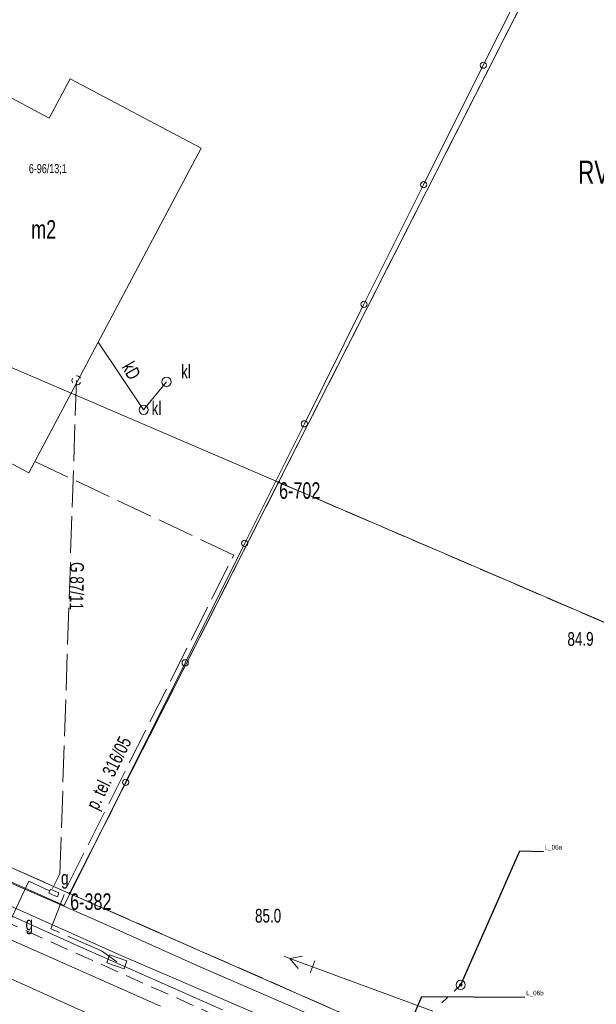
# Model space of a CAD drawing. Header units: metres. Extents: x -1013 to 1493497, y -5789518 to 1032.
# Tile 52 of 73: x 13 to 45, y 31 to 85. Entities that reach past the tile are written whole.
import ezdxf
from ezdxf.xclip import XClip

# ---------------------------------------------------------------- set-up
doc = ezdxf.new("R2010")
doc.units = ezdxf.units.M
doc.header["$MEASUREMENT"] = 0
doc.header["$XCLIPFRAME"] = 0
for name, pattern in [('2_KTCR02', [1.5, 1, -0.5]), ('4_SUPG_P_01', [2.5, 2, -0.5]), ('4_SUPT_P_01', [2.5, 2, -0.5]), ('GUK', [2, 1.5, -0.5]), ('GUZ', [1, 0.5, -0.5])]:
    doc.linetypes.add(name, pattern=pattern)
doc.layers.add('700-L Mapa 1_100 dwg', color=7, linetype='Continuous')
for name, color, linetype, lineweight in [('703-L Płaszczyzny podejścia 2D3', 152, 'Continuous', 30), ('708-L Opisy_ numeracja obiektów85', 1, 'Continuous', 25), ('722-L Obiekty_Latarnie_ słupy_ anteny1', 7, 'Continuous', 13), ('ex_02_DXF_MZ_500_4_Dzialki7', 9, 'Continuous', 18), ('ex_02_DXF_MZ_500_4_EGBB_E_T_07', 9, 'Continuous', 18), ('ex_02_DXF_MZ_500_4_EGBB_L_07', 9, 'Continuous', 18), ('ex_02_DXF_MZ_500_4_K1_EGIB_T_17', 9, 'Continuous', 18), ('ex_02_DXF_MZ_500_4_Kontury3', 9, 'Continuous', 18), ('ex_02_DXF_MZ_500_4_KTCR_L_17', 9, 'Continuous', 18), ('ex_02_DXF_MZ_500_4_KTKR_L_07', 9, 'Continuous', 18), ('ex_02_DXF_MZ_500_4_KTOK_L_47', 9, 'Continuous', 18), ('ex_02_DXF_MZ_500_4_Numery_konturow3', 9, 'Continuous', 18), ('ex_02_DXF_MZ_500_4_Numery_punktow7', 9, 'Continuous', 18), ('ex_02_DXF_MZ_500_4_Punkty7', 9, 'Continuous', 18), ('ex_02_DXF_MZ_500_4_RTPW_T_07', 9, 'Continuous', 18), ('ex_02_DXF_MZ_500_4_SUPE_D_L_31', 9, 'Continuous', 18), ('ex_02_DXF_MZ_500_4_SUPE_D_T_27', 9, 'Continuous', 18), ('ex_02_DXF_MZ_500_4_SUPG_L_252', 9, 'Continuous', 18), ('ex_02_DXF_MZ_500_4_SUPG_L_352', 9, 'Continuous', 18), ('ex_02_DXF_MZ_500_4_SUPK_D_L_134', 9, 'Continuous', 18), ('ex_02_DXF_MZ_500_4_SUPK_E_T_134', 9, 'Continuous', 18), ('ex_02_DXF_MZ_500_4_SUPP_E_T_352', 9, 'Continuous', 18), ('ex_02_DXF_MZ_500_4_SUPP_E_T_630', 9, 'Continuous', 18), ('ex_02_DXF_MZ_500_4_SUPP_L_352', 9, 'Continuous', 18), ('ex_02_DXF_MZ_500_4_SUPP_L_630', 9, 'Continuous', 18), ('ex_02_DXF_MZ_500_4_SUPS_T_352', 9, 'Continuous', 18), ('ex_02_DXF_MZ_500_4_SUPT_D_L_030', 9, 'Continuous', 18), ('ex_02_DXF_MZ_500_4_SUSM_D_L_47', 9, 'Continuous', 18), ('ex_02_DXF_MZ_500_4_SUSM_D_T_37', 9, 'Continuous', 18), ('ex_02_DXF_MZ_500_4_SUUG_E_T_17', 9, 'Continuous', 18), ('ex_02_DXF_MZ_500_4_SUUG_E_T_47', 9, 'Continuous', 18), ('ex_02_DXF_MZ_500_4_SUUG_L_27', 9, 'Continuous', 18), ('ex_02_DXF_MZ_500_4_SUUK_D_T_234', 9, 'Continuous', 18), ('ex_02_DXF_MZ_500_4_SUUK_E_T_17', 9, 'Continuous', 18), ('ex_02_DXF_MZ_500_4_SUUT_D_T_130', 9, 'Continuous', 18), ('ex_02_DXF_MZ_500_4_Uzytki3', 9, 'Continuous', 18)]:
    doc.layers.add(name, color=color, linetype=linetype, lineweight=lineweight)
doc.styles.add('STYL_AUTOMATYCZNY_3', font='ARIALN.TTF')
doc.styles.add('STYL_AUTOMATYCZNY_4', font='arial.ttf', dxfattribs={"width": 0.7})
doc.dimstyles.new('STYL_AUTOMATYCZNY__4', dxfattribs={"dimtxt": 0.18, "dimasz": 0.0912, "dimexe": 0.18, "dimexo": 0.0625, "dimgap": 0, "dimtad": 0, "dimtih": 1, "dimtoh": 1, "dimdec": 4, "dimzin": 0, "dimdsep": 46, "dimcen": 0.09, "dimadec": 0, "dimazin": 0, "dimtfac": 1, "dimtdec": 4, "dimtmove": 0, "dimatfit": 3, "dimldrblk": 'ARROWHEAD_7', "dimfxl": 1, "dimtolj": 1, "dimtzin": 0, "dimarcsym": 0})

# ---------------------------------------------------------------- blocks, each defined once
blk = doc.blocks.new('ARROWHEAD_7')
at = {"color": 0, "linetype": 'Continuous', "lineweight": 0}
for p, q in [((0, 0), (-1, 0)), ((-0.25, 0), (0.25, 0)), ((0, -0.25), (0, 0.25))]:
    blk.add_line(p, q, dxfattribs=at)
blk.add_circle((0, 0), 0.25, dxfattribs=at)
blk = doc.blocks.new('Rysunek_1_4', base_point=(-51.91, -72.413))
at = {"layer": 'ex_02_DXF_MZ_500_4_Dzialki7', "color": 9, "linetype": 'Continuous', "lineweight": 18}
for p, q in [((27.41, 59.516), (40.826, 85.913)), ((-5.612, 73.675), (27.41, 59.516)), ((16.017, 37.104), (27.41, 59.516)), ((27.41, 59.516), (47.132, 51.034)), ((-16.707, 51.495), (16.017, 37.104)), ((118.532, -7.999), (16.017, 37.104))]:
    blk.add_line(p, q, dxfattribs=at)
at = {"layer": 'ex_02_DXF_MZ_500_4_EGBB_L_07', "color": 9, "linetype": 'Continuous', "lineweight": 18}
for p, q in [((14.91, 79.37), (9.439, 82.272)), ((16.055, 81.518), (14.91, 79.37)), ((23.192, 77.728), (16.055, 81.518)), ((13.796, 60.031), (23.192, 77.728)), ((9.62, 62.241), (13.796, 60.031))]:
    blk.add_line(p, q, dxfattribs=at)
at = {"layer": 'ex_02_DXF_MZ_500_4_Kontury3', "color": 9, "linetype": 'GUK', "lineweight": 18}
for p, q in [((40.826, 85.913), (27.41, 59.513)), ((27.41, 59.513), (16.02, 37.103)), ((47.13, 51.033), (27.41, 59.513)), ((11.443, 39.112), (16.02, 37.103)), ((16.02, 37.103), (62.51, 16.653))]:
    blk.add_line(p, q, dxfattribs=at)
at = {"layer": 'ex_02_DXF_MZ_500_4_KTCR_L_17', "color": 9, "linetype": '2_KTCR02', "lineweight": 18}
blk.add_line((111.77, -8.787), (9.37, 36.973), dxfattribs=at)
at = {"layer": 'ex_02_DXF_MZ_500_4_KTKR_L_07', "color": 9, "linetype": 'Continuous', "lineweight": 18}
blk.add_line((19.78, 29.313), (6.98, 35.043), dxfattribs=at)
at = {"layer": 'ex_02_DXF_MZ_500_4_KTOK_L_47', "color": 9, "linetype": 'Continuous', "lineweight": 18}
for p, q in [((38.57, 82.256), (41.82, 88.773)), ((35.32, 75.739), (38.57, 82.256)), ((32.069, 69.222), (35.32, 75.739)), ((28.819, 62.705), (32.069, 69.222)), ((25.568, 56.188), (28.819, 62.705)), ((22.318, 49.671), (25.568, 56.188)), ((19.068, 43.154), (22.318, 49.671)), ((15.72, 36.443), (19.068, 43.154)), ((10.19, 38.903), (15.72, 36.443))]:
    blk.add_line(p, q, dxfattribs=at)
for centre in [(38.57, 82.256), (35.32, 75.739), (32.069, 69.222), (28.819, 62.705), (25.568, 56.188), (22.318, 49.671), (19.068, 43.154)]:
    blk.add_circle(centre, 0.17, dxfattribs=at)
at = {"layer": 'ex_02_DXF_MZ_500_4_Punkty7', "color": 9, "linetype": 'Continuous', "lineweight": 18}
for centre in [(27.41, 59.516), (16.017, 37.104)]:
    blk.add_circle(centre, 0.045, dxfattribs=at)
at = {"layer": 'ex_02_DXF_MZ_500_4_SUPE_D_L_31', "color": 9, "linetype": 'Continuous', "lineweight": 18}
for p, q in [((9.593, 39.059), (17.538, 35.605)), ((17.538, 35.605), (23.166, 33.074)), ((23.166, 33.074), (28.924, 30.594))]:
    blk.add_line(p, q, dxfattribs=at)
at = {"layer": 'ex_02_DXF_MZ_500_4_SUPE_D_T_27', "color": 9, "linetype": 'Continuous', "lineweight": 18}
for p, q in [((28.034, 33.554), (27.711, 33.673)), ((28.723, 33.672), (28.034, 33.554)), ((35.824, 30.673), (28.034, 33.554)), ((28.481, 33.016), (28.034, 33.554)), ((29.137, 32.773), (29.38, 33.429))]:
    blk.add_line(p, q, dxfattribs=at)
at = {"layer": 'ex_02_DXF_MZ_500_4_SUPG_L_252', "color": 9, "linetype": 'Continuous', "lineweight": 18}
for p, q in [((13.79, 37.773), (12.74, 35.513)), ((20.98, 30.953), (8.44, 36.493))]:
    blk.add_line(p, q, dxfattribs=at)
at = {"layer": 'ex_02_DXF_MZ_500_4_SUPG_L_352', "color": 9, "linetype": 'Continuous', "lineweight": 18}
blk.add_line((13.79, 37.773), (14.93, 37.235), dxfattribs=at)
at = {"layer": 'ex_02_DXF_MZ_500_4_SUPK_D_L_134', "color": 9, "linetype": 'Continuous', "lineweight": 18}
for p, q in [((20.052, 63.465), (17.576, 67.158)), ((21.301, 64.994), (20.052, 63.465))]:
    blk.add_line(p, q, dxfattribs=at)
at = {"layer": 'ex_02_DXF_MZ_500_4_SUPP_L_352', "color": 9, "linetype": '4_SUPG_P_01', "lineweight": 18}
for p, q in [((15.49, 38.173), (16.39, 65.073)), ((15.09, 37.373), (15.49, 38.173))]:
    blk.add_line(p, q, dxfattribs=at)
at = {"layer": 'ex_02_DXF_MZ_500_4_SUPP_L_630', "color": 9, "linetype": '4_SUPT_P_01', "lineweight": 18}
for p, q in [((24.968, 55.549), (14.121, 60.643)), ((15.904, 37.513), (24.968, 55.549)), ((15.001, 35.177), (15.904, 37.513)), ((17.749, 33.976), (15.001, 35.177)), ((18.594, 33.372), (17.749, 33.976))]:
    blk.add_line(p, q, dxfattribs=at)
at = {"layer": 'ex_02_DXF_MZ_500_4_SUPS_T_352', "color": 9, "linetype": 'Continuous', "lineweight": 18}
for start, end in [(149.4064, 210.4809), (30.0857, 90.1805), (269.3333, 330.3412)]:
    blk.add_arc((16.39, 65.073), 0.25, start, end, dxfattribs=at)
at = {"layer": 'ex_02_DXF_MZ_500_4_SUPT_D_L_030', "color": 9, "linetype": 'Continuous', "lineweight": 18}
for p, q in [((18.861, 33.704), (-2.678, 43.333)), ((-2.594, 42.794), (16.628, 34.178)), ((16.628, 34.178), (24.352, 30.752)), ((41.371, 24.051), (18.861, 33.704))]:
    blk.add_line(p, q, dxfattribs=at)
at = {"layer": 'ex_02_DXF_MZ_500_4_SUSM_D_L_47', "color": 9, "linetype": 'Continuous', "lineweight": 18}
for p, q in [((36.98, 31.771), (37.344, 32.114)), ((36.308, 31.14), (36.615, 31.429))]:
    blk.add_line(p, q, dxfattribs=at)
blk.add_circle((37.344, 32.114), 0.25, dxfattribs=at)
at = {"layer": 'ex_02_DXF_MZ_500_4_SUSM_D_T_37', "color": 9, "linetype": 'Continuous', "lineweight": 18}
blk.add_circle((37.344, 32.114), 0.25, dxfattribs=at)
at = {"layer": 'ex_02_DXF_MZ_500_4_SUUG_L_27', "color": 9, "linetype": 'Continuous', "lineweight": 18}
for p, q in [((14.978, 37.325), (14.89, 37.123)), ((14.89, 37.123), (15.35, 36.923)), ((15.438, 37.125), (14.978, 37.325)), ((15.35, 36.923), (15.438, 37.125))]:
    blk.add_line(p, q, dxfattribs=at)
at = {"layer": 'ex_02_DXF_MZ_500_4_SUUK_D_T_234', "color": 9, "linetype": 'Continuous', "lineweight": 18}
for centre in [(21.301, 64.994), (20.052, 63.465)]:
    blk.add_circle(centre, 0.25, dxfattribs=at)
at = {"layer": 'ex_02_DXF_MZ_500_4_SUUT_D_T_130', "color": 9, "linetype": 'Continuous', "lineweight": 18}
for p, q in [((18.198, 33.757), (18.045, 33.316)), ((18.045, 33.316), (18.989, 32.987)), ((19.143, 33.427), (18.198, 33.757)), ((18.989, 32.987), (19.143, 33.427))]:
    blk.add_line(p, q, dxfattribs=at)
at = {"layer": 'ex_02_DXF_MZ_500_4_Uzytki3', "color": 9, "linetype": 'GUZ', "lineweight": 18}
for p, q in [((27.41, 59.516), (40.826, 85.913)), ((16.017, 37.104), (27.41, 59.516)), ((47.132, 51.034), (27.41, 59.516)), ((11.443, 39.112), (16.017, 37.104)), ((16.017, 37.104), (62.515, 16.649))]:
    blk.add_line(p, q, dxfattribs=at)
at = {"layer": 'ex_02_DXF_MZ_500_4_EGBB_E_T_07', "color": 9, "linetype": 'Continuous', "lineweight": 18, "insert": (13.926, 73.306), "char_height": 1, "attachment_point": 4, "style": 'STYL_AUTOMATYCZNY_4'}
blk.add_mtext('\\A1;{\\pql;\\fArial|b0|i0|c238|p0;\\W0.700000;m2}', dxfattribs=at)
at = {"layer": 'ex_02_DXF_MZ_500_4_K1_EGIB_T_17', "color": 9, "linetype": 'Continuous', "lineweight": 18, "insert": (13.795, 76.574), "char_height": 0.5, "attachment_point": 4, "style": 'STYL_AUTOMATYCZNY_4'}
blk.add_mtext('\\A1;{\\pql;\\fArial|b0|i0|c238|p0;\\W0.700000;6-96/13;1}', dxfattribs=at)
at = {"layer": 'ex_02_DXF_MZ_500_4_Numery_konturow3', "color": 9, "linetype": 'Continuous', "lineweight": 18, "insert": (43.739, 77.053), "char_height": 1.26, "attachment_point": 1, "style": 'STYL_AUTOMATYCZNY_4'}
blk.add_mtext('\\A1;{\\pql;\\fArial|b0|i0|c238|p0;\\W0.700000;RVI}', dxfattribs=at)
at = {"layer": 'ex_02_DXF_MZ_500_4_Numery_punktow7', "color": 9, "linetype": 'Continuous', "lineweight": 18, "char_height": 0.9, "attachment_point": 1, "style": 'STYL_AUTOMATYCZNY_4'}
for s, insert in [('\\A1;{\\pql;\\fArial|b0|i0|c238|p0;\\W0.700000;6-702}', (27.439, 59.516)), ('\\A1;{\\pql;\\fArial|b0|i0|c238|p0;\\W0.700000;6-382}', (16.046, 37.104))]:
    blk.add_mtext(s, dxfattribs=dict(at, insert=insert))
at = {"layer": 'ex_02_DXF_MZ_500_4_RTPW_T_07', "color": 9, "linetype": 'Continuous', "lineweight": 18, "char_height": 0.75, "attachment_point": 1, "rotation": 0.4031, "style": 'STYL_AUTOMATYCZNY_4'}
for s, insert in [('\\A1;{\\pql;\\fArial|b0|i0|c238|p0;\\W0.700000;84.9}', (43.159, 51.346)), ('\\A1;{\\pql;\\fArial|b0|i0|c238|p0;\\W0.700000;85.0}', (26.124, 36.255))]:
    blk.add_mtext(s, dxfattribs=dict(at, insert=insert))
at = {"layer": 'ex_02_DXF_MZ_500_4_SUPK_E_T_134', "color": 9, "linetype": 'Continuous', "lineweight": 18, "insert": (18.837, 65.805), "char_height": 0.75, "attachment_point": 7, "rotation": 299.8826, "style": 'STYL_AUTOMATYCZNY_4'}
blk.add_mtext('\\A1;{\\pql;\\fArial|b0|i0|c238|p0;\\W0.700000;kD}', dxfattribs=at)
at = {"layer": 'ex_02_DXF_MZ_500_4_SUPP_E_T_352', "color": 9, "linetype": 'Continuous', "lineweight": 18, "insert": (16.421, 55.163), "char_height": 0.75, "attachment_point": 4, "rotation": 269.2098, "style": 'STYL_AUTOMATYCZNY_4'}
blk.add_mtext('\\A1;{\\pql;\\fArial|b0|i0|c238|p0;\\W0.700000;G 87/11}', dxfattribs=at)
at = {"layer": 'ex_02_DXF_MZ_500_4_SUPP_E_T_630', "color": 9, "linetype": 'Continuous', "lineweight": 18, "insert": (17.752, 41.498), "char_height": 0.75, "attachment_point": 7, "rotation": 63.8331, "style": 'STYL_AUTOMATYCZNY_4'}
blk.add_mtext('\\A1;{\\pql;\\fArial|b0|i0|c238|p0;\\W0.700000;p. tel. 316/05}', dxfattribs=at)
at = {"layer": 'ex_02_DXF_MZ_500_4_SUUG_E_T_17', "color": 9, "linetype": 'Continuous', "lineweight": 18, "insert": (15.552, 37.352), "char_height": 0.75, "attachment_point": 7, "style": 'STYL_AUTOMATYCZNY_4'}
blk.add_mtext('\\A1;{\\pql;\\fArial|b0|i0|c238|p0;\\W0.700000;g}', dxfattribs=at)
at = {"layer": 'ex_02_DXF_MZ_500_4_SUUG_E_T_47', "color": 9, "linetype": 'Continuous', "lineweight": 18, "insert": (13.615, 34.863), "char_height": 0.75, "attachment_point": 7, "style": 'STYL_AUTOMATYCZNY_4'}
blk.add_mtext('\\A1;{\\pql;\\fArial|b0|i0|c238|p0;\\W0.700000;g}', dxfattribs=at)
at = {"layer": 'ex_02_DXF_MZ_500_4_SUUK_E_T_17', "color": 9, "linetype": 'Continuous', "lineweight": 18, "char_height": 0.75, "attachment_point": 4, "style": 'STYL_AUTOMATYCZNY_4'}
for insert in [(22.101, 65.555), (20.494, 63.554)]:
    blk.add_mtext('\\A1;{\\pql;\\fArial|b0|i0|c238|p0;\\W0.700000;kl}', dxfattribs=dict(at, insert=insert))

msp = doc.modelspace()

# ---------------------------------------------------------------- linework, layer by layer
at = {"layer": '703-L Płaszczyzny podejścia 2D3', "color": 152, "linetype": 'Continuous', "lineweight": 30}
msp.add_circle((8.2273, 10.355), 1021.6593, dxfattribs=at)
at = {"layer": '722-L Obiekty_Latarnie_ słupy_ anteny1', "color": 7, "linetype": 'Continuous', "lineweight": 13, "flags": 128}
msp.add_lwpolyline([(37.3439, 32.0429), (37.4146, 32.1136), (37.3439, 32.1843), (37.2732, 32.1136)], close=True, dxfattribs=at)

# ---------------------------------------------------------------- block references
at = {"layer": '700-L Mapa 1_100 dwg', "color": 52, "linetype": 'Continuous', "lineweight": 25}
ref = msp.add_blockref('Rysunek_1_4', (-51.9097, -72.4133), dxfattribs=at)
XClip(ref).set_block_clipping_path([(-454.4097296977, -337.82710067), (350.5902703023, 193.0005136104)])

# ---------------------------------------------------------------- texts
at = {"layer": '708-L Opisy_ numeracja obiektów85', "color": 1, "linetype": 'Continuous', "lineweight": 25, "char_height": 0.25, "attachment_point": 7, "style": 'STYL_AUTOMATYCZNY_3'}
for s, insert in [('\\A1;{\\pql;\\fArial Narrow|b0|i0|c238|p0;\\W1.000000;L_06a}', (41.9207, 39.4244)), ('\\A1;{\\pql;\\fArial Narrow|b0|i0|c238|p0;\\W1.000000;L_06b}', (40.9118, 31.4733))]:
    msp.add_mtext(s, dxfattribs=dict(at, insert=insert))

# ---------------------------------------------------------------- leaders
at = {"layer": '708-L Opisy_ numeracja obiektów85', "color": 1, "linetype": 'Continuous', "lineweight": 25, "annotation_type": 0, "has_hookline": 1, "hookline_direction": 0}
for points, text_width in [([(37.3439, 32.1136), (40.5742, 39.4244), (41.8487, 39.3876)], 0.7638), ([(34.2243, 29.1814), (35.2258, 31.4733), (40.8398, 31.4365)], 0.7643)]:
    msp.add_leader(points, dimstyle='STYL_AUTOMATYCZNY__4', dxfattribs=dict(at, text_width=text_width))

doc.saveas('drawing.dxf')
